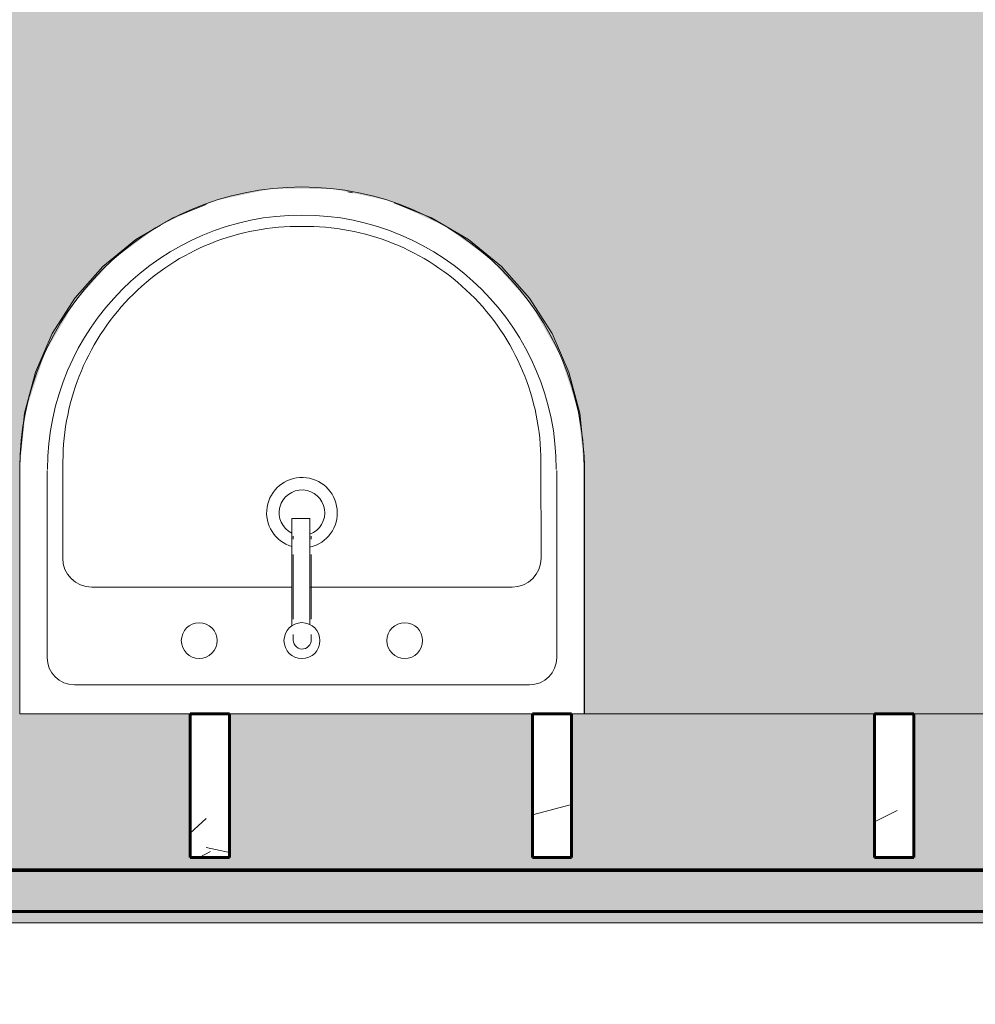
# Model space of a CAD drawing. Header units: inches. Extents: x 1918 to 3155, y 8363 to 8905.
# Tile 8 of 80: x 2357 to 2393, y 8393 to 8431. Entities that reach past the tile are written whole.
import ezdxf

# ---------------------------------------------------------------- set-up
doc = ezdxf.new("R2010")
doc.units = ezdxf.units.IN
doc.header["$MEASUREMENT"] = 0
for name, color, linetype, lineweight in [('A-ANNO-DIMS', 211, 'Continuous', 9), ('A-ANNO-DIMS-48', 211, 'Continuous', 9), ('A-FLOR', 192, 'Continuous', 18), ('A-GLAZ-CWMG', 51, 'Continuous', 9), ('A-GLAZ-CWMG-1', 51, 'Continuous', 60), ('A-WALL-1', 113, 'Continuous', 9), ('A-WALL-2', 113, 'Continuous', 60), ('G-IMPT', 8, 'Continuous', 9), ('P-SANR-FIXT', 6, 'Continuous', 9), ('S-FNDN', 32, 'Continuous', 18)]:
    doc.layers.add(name, color=color, linetype=linetype, lineweight=lineweight)
doc.styles.add('Century Gothic', font='ufonts.com_century-gothic.ttf', dxfattribs={"height": 4.5})
doc.dimstyles.new('OD__1__Tol__', dxfattribs={"dimscale": 12, "dimtxt": 4.698757, "dimasz": 0.5, "dimexe": 0.375, "dimexo": 0.25, "dimgap": 0.0625, "dimtad": 1, "dimdec": 0, "dimzin": 3, "dimdsep": 46, "dimlunit": 4, "dimtxsty": 'Century Gothic', "dimblk1": 'OBLIQUE', "dimblk2": 'OBLIQUE', "dimsah": 1, "dimcen": 0.09, "dimdle": 0.375, "dimazin": 0, "dimtfac": 1, "dimtdec": 4, "dimtix": 1, "dimtmove": 0, "dimatfit": 3, "dimfxl": 1, "dimtvp": 1, "dimtfill": 1, "dimfrac": 2, "dimtolj": 1, "dimtzin": 0, "dimarcsym": 2})

# ---------------------------------------------------------------- blocks, each defined once
blk = doc.blocks.new('Deca - Lavatório com Coluna - L2_C2_1877C34 - c2_3d_dwg-1247132-FLOOR PLAN - 1ST FLOOR')
at = {"layer": 'G-IMPT'}
for points in [[(-10.82, -0.021), (-10.813, -9.517), (-10.801, -9.499), (-10.814, -9.375), (-10.814, -0.021)], [(10.799, -9.517), (10.578, -11.624), (9.839, -13.843), (8.707, -15.778), (7.236, -17.412), (5.407, -18.741), (3.783, -19.484), (4.064, -19.384), (5.118, -18.918), (6.111, -18.342), (7.256, -17.473), (8.29, -16.425), (8.96, -15.54), (9.387, -14.874), (9.56, -14.546), (9.969, -13.72), (10.417, -12.407), (10.664, -11.281), (10.804, -9.517)]]:
    blk.add_hatch(color=256, dxfattribs=at).paths.add_polyline_path(points, flags=0)
h = blk.add_hatch(color=256, dxfattribs=at)
h.paths.add_polyline_path([(-10.799, -9.517), (-10.821, -9.517), (-10.658, -11.392), (-10.404, -12.544), (-9.939, -13.821), (-9.35, -14.965), (-9.074, -15.397), (-8.655, -15.984), (-8.202, -16.559), (-7.142, -17.582), (-5.948, -18.455), (-4.998, -18.99), (-3.801, -19.484), (-3.738, -19.484), (-5.491, -18.68), (-7.236, -17.412), (-8.754, -15.722), (-9.897, -13.72), (-10.578, -11.624), (-10.713, -10.337)], flags=0)
h.paths.add_polyline_path([(-3.053, -19.722), (-2.764, -19.794), (-2.949, -19.744)], flags=0)
for p, q in [((-10.823, -9.517), (-10.823, -0.021)), ((-0.353, -6.702), (-0.353, -6.812)), ((-0.353, -6.812), (-0.353, -6.702)), ((0.335, -6.812), (0.335, -6.702)), ((0.335, -6.702), (0.335, -6.812)), ((10.805, -9.517), (10.805, -9.463)), ((-1.753, -20.001), (-1.935, -19.959))]:
    blk.add_line(p, q, dxfattribs=at)
at = {"layer": 'G-IMPT', "flags": 128}
for points in [[(0.335, -2.829), (0.327, -2.753), (0.302, -2.682), (0.264, -2.619), (0.213, -2.566), (0.151, -2.525), (0.084, -2.498), (0.009, -2.486), (-0.063, -2.49), (-0.135, -2.509), (-0.201, -2.544), (-0.257, -2.591), (-0.303, -2.65), (-0.33, -2.704), (-0.35, -2.782), (-0.353, -2.829)], [(-0.353, -2.829), (-0.353, -2.861), (-0.353, -3.043)], [(-0.353, -3.043), (-0.353, -2.861), (-0.353, -2.829)], [(0.335, -3.043), (0.335, -2.861), (0.335, -2.829)], [(0.335, -2.829), (0.335, -2.861), (0.335, -3.043)], [(-0.353, -3.637), (-0.353, -3.958), (-0.353, -4.616), (-0.353, -5.284), (-0.353, -5.87), (-0.353, -6.113)], [(-0.353, -6.113), (-0.353, -5.87), (-0.353, -5.284), (-0.353, -4.616), (-0.353, -3.958), (-0.353, -3.637)], [(0.335, -6.113), (0.335, -5.87), (0.335, -5.284), (0.335, -4.616), (0.335, -3.958), (0.335, -3.637)], [(0.335, -3.637), (0.335, -3.958), (0.335, -4.616), (0.335, -5.284), (0.335, -5.87), (0.335, -6.113)], [(-3.531, -19.576), (-4.966, -19.008), (-6.385, -18.174), (-7.643, -17.14), (-8.717, -15.931), (-9.584, -14.575), (-10.23, -13.098), (-10.643, -11.527), (-10.817, -9.884), (-10.823, -9.517)], [(5.424, -18.728), (6.367, -18.174), (7.626, -17.14), (8.699, -15.931), (9.566, -14.575), (10.212, -13.098), (10.625, -11.527), (10.8, -9.884), (10.805, -9.517)], [(3.673, -19.513), (4.948, -19.008), (5.39, -18.748)]]:
    blk.add_lwpolyline(points, dxfattribs=at)
at = {"layer": 'G-IMPT'}
for points in [[(-10.82, -0.021), (-10.822, -0.021), (-10.822, -0.021), (-10.822, -0.021)], [(-10.801, -9.517), (-10.815, -9.517), (-10.822, -9.517), (-10.823, -9.517)], [(-10.823, -9.517), (-10.823, -9.517), (-10.823, -9.517), (-10.821, -9.517)], [(10.804, -9.517), (10.805, -9.517), (10.805, -9.517), (10.805, -9.517)]]:
    blk.add_open_spline(points, degree=3, dxfattribs=at)
blk = doc.blocks.new('Deca - Lavatório com Coluna - L2_C2_1877C34 - 0_55 X 0_51-1247137-FLOOR PLAN - 1ST FLOOR')
at = {"layer": 'P-SANR-FIXT'}
for p, q in [((-10.328, 0), (-10.814, 0)), ((-10.814, 0), (-10.814, -9.375)), ((2.781, 0), (-8.828, 0)), ((10.814, 0), (4.281, 0)), ((10.814, -9.375), (10.814, 0)), ((0, -1.114), (-8.714, -1.114)), ((0, -1.114), (8.714, -1.114)), ((-9.764, -2.163), (-9.764, -9.332)), ((9.764, -2.163), (9.764, -9.332)), ((0.385, -7.49), (0.385, -3.38)), ((-0.304, -3.427), (-0.304, -7.49)), ((-0.304, -4.859), (-8.052, -4.859)), ((0.385, -4.859), (8.052, -4.859)), ((-9.167, -5.973), (-9.158, -9.666)), ((9.167, -5.973), (9.158, -9.666)), ((-0.304, -7.49), (0.385, -7.49))]:
    blk.add_line(p, q, dxfattribs=at)
for centre, radius in [((-3.937, -2.809), 0.685), ((0, -2.809), 0.689), ((3.937, -2.809), 0.685)]:
    blk.add_circle(centre, radius, dxfattribs=at)
for centre, radius, start, end in [((-8.714, -2.163), 1.049, 90, 180), ((8.714, -2.163), 1.049, 0, 90), ((-8.052, -5.973), 1.115, 90, 180), ((8.052, -5.973), 1.115, 0, 90), ((0, -7.707), 1.353, 102.9943, 73.4603), ((0, -7.707), 0.874, 110.3836, 63.834), ((0, -9.375), 10.814, 180, 360), ((0, -9.37), 9.744, 180, 270), ((0, -9.37), 9.744, 270, 360), ((-0.122, -9.644), 9.036, 180.1372, 270.7726), ((0.122, -9.644), 9.036, 269.2274, 359.8628)]:
    blk.add_arc(centre, radius, start, end, dxfattribs=at)
blk.add_blockref('Deca - Lavatório com Coluna - L2_C2_1877C34 - c2_3d_dwg-1247132-FLOOR PLAN - 1ST FLOOR', (0, 0))
blk = doc.blocks.new('Rectangular Mullion - Stud - Vertical-1249386-FLOOR PLAN - 1ST FLOOR')
at = {"layer": 'A-GLAZ-CWMG'}
h = blk.add_hatch(dxfattribs=at)
h.set_pattern_fill('FP_10', color=256, style=0, pattern_type=2)
h.set_pattern_definition([(4.764, (-2389.274, 8394.989), (-264.33073053, -20.0293162), [2.89, -286.108]), (348.69, (-2386.394, 8395.229), (97.846637, -14.7692292), [3.671, -118.705]), (315, (-2382.794, 8394.509), (24.00062, 0), [2.715, -31.226]), (313.152, (-2380.874, 8392.589), (337.59427673, -358.50590651), [5.264, -521.098]), (347.005, (-2377.274, 8388.749), (-215.190878, 51.5072332), [3.202, -316.998]), (0, (-2374.154, 8388.03), (24, 24), [6, -18]), (9.462, (-2368.154, 8388.029), (-121.2976096, -16.2151408), [2.92, -143.067]), (5.711, (-2389.274, 8388.509), (-216.4749802, -19.2491386), [2.412, -238.785]), (0, (-2386.874, 8388.75), (24, 24), [3.6, -20.4]), (331.699, (-2383.274, 8388.749), (265.5406774, -141.13929466), [3.544, -350.812]), (307.875, (-2380.154, 8387.069), (-92.67717717, 122.5849696), [5.473, -268.169]), (320.711, (-2376.794, 8382.749), (146.13938044, -117.3845733), [3.411, -337.693]), (353.66, (-2374.154, 8380.589), (192.5853557, -18.7314135), [4.347, -212.983]), (11.889, (-2369.834, 8380.109), (-336.50838353, -69.58287241), [4.66, -461.336]), (6.71, (-2389.274, 8381.069), (215.67256736, 26.78553556), [4.108, -406.706]), (356.634, (-2385.194, 8381.549), (384.16597991, -21.18346446), [4.087, -404.618]), (326.31, (-2381.114, 8381.309), (-40.615467, 35.076419), [4.327, -82.207]), (312.51, (-2377.514, 8378.909), (242.17158089, -262.00993717), [3.907, -386.785]), (345.069, (-2374.874, 8376.029), (264.79744534, -69.01056513), [3.726, -368.854]), (0, (-2371.274, 8375.07), (24, 24), [2.88, -21.12]), (12.995, (-2368.394, 8375.069), (215.190878, 51.5072332), [3.202, -316.998]), (0, (-2381.834, 8399.07), (24, 24), [0.063, -23.937]), (136.848, (-2378.474, 8395.469), (358.50590651, -337.59427673), [5.264, -521.098]), (153.435, (-2382.314, 8375.069), (-33.599609, 4.799914), [2.147, -51.519]), (171.87, (-2384.234, 8376.029), (-144.9601737, 17.2798751), [3.394, -166.312]), (203.199, (-2387.594, 8376.509), (-117.5174286, -53.7938028), [1.828, -180.951]), (333.435, (-2378.474, 8395.469), (33.599609, -4.799914), [2.683, -50.982]), (353.29, (-2376.074, 8394.269), (-215.67256736, 26.78553556), [4.108, -406.706]), (10.125, (-2371.994, 8393.789), (407.70250838, 73.66378219), [6.826, -675.804]), (10.305, (-2389.274, 8397.629), (143.232332, 28.2248388), [2.683, -265.645]), (344.476, (-2386.634, 8398.109), (-263.31229919, 74.47540965), [4.484, -443.873]), (317.121, (-2382.314, 8396.909), (-310.28971512, 289.84112791), [4.585, -453.934]), (325.305, (-2378.954, 8393.789), (241.72817335, -165.50303544), [3.795, -375.679]), (350.538, (-2375.834, 8391.629), (121.2976096, -16.2151408), [4.38, -141.607]), (6.582, (-2371.514, 8390.909), (-408.21037087, -46.17851199), [6.281, -621.859]), (8.13, (-2389.274, 8391.629), (-144.9601737, -17.2798751), [3.394, -166.312]), (348.69, (-2385.914, 8392.109), (97.846637, -14.7692292), [3.671, -118.705]), (317.49, (-2382.314, 8391.389), (-262.00993717, 242.17158089), [3.907, -386.785]), (315, (-2379.434, 8388.749), (24.00062, 0), [4.412, -29.529]), (342.646, (-2376.314, 8385.629), (-311.14572085, 98.7331841), [4.023, -398.29]), (3.367, (-2372.474, 8384.429), (-384.16561013, -21.19016942), [4.087, -404.618]), (17.103, (-2368.394, 8384.669), (238.96152613, 75.3745247), [3.264, -323.171]), (8.746, (-2389.274, 8385.629), (167.44529743, 27.60680008), [3.157, -312.514]), (345.069, (-2386.154, 8386.109), (264.79744534, -69.01056513), [3.726, -368.854]), (327.995, (-2382.554, 8385.149), (-117.3041158, 76.3139748), [4.528, -221.887]), (310.101, (-2378.714, 8382.749), (-262.52245709, 313.24407783), [5.961, -590.186]), (344.055, (-2374.874, 8378.189), (-94.1891725, 30.3394132), [3.494, -171.228]), (6.009, (-2371.514, 8377.229), (239.73726688, 26.49841584), [4.585, -453.934]), (23.199, (-2366.954, 8377.709), (117.5174286, 53.7938028), [1.828, -180.951]), (9.462, (-2389.274, 8378.429), (-121.2976096, -16.2151408), [2.92, -143.067]), (349.992, (-2386.394, 8378.909), (264.48359408, -45.26219381), [4.143, -410.161]), (322.595, (-2382.314, 8378.189), (313.36391941, -238.21694532), [5.136, -508.486]), (330.945, (-2378.234, 8399.069), (170.2633483, -91.9257102), [2.471, -244.624]), (349.216, (-2376.074, 8397.869), (-383.5801134, 74.2040015), [5.131, -507.931]), (7.125, (-2371.034, 8396.909), (-168.7389667, -18.0921544), [5.805, -187.689])])
h.paths.add_polyline_path([(1.5, 0), (1.5, -5.5), (0, -5.5), (0, 0)], flags=0)
at = {"layer": 'A-GLAZ-CWMG-1'}
for p, q in [((0, 0), (1.5, 0)), ((0, -5.5), (0, 0)), ((1.5, 0), (1.5, -5.5)), ((1.5, -5.5), (0, -5.5))]:
    blk.add_line(p, q, dxfattribs=at)
blk = doc.blocks.new('Rectangular Mullion - Stud - Vertical-V7-FLOOR PLAN - 1ST FLOOR')
at = {"layer": 'A-GLAZ-CWMG'}
h = blk.add_hatch(dxfattribs=at)
h.set_pattern_fill('FP_13', color=256, style=0, pattern_type=2)
h.set_pattern_definition([(4.764, (-2376.165, 8394.989), (-264.33073053, -20.0293162), [2.89, -286.108]), (348.69, (-2373.285, 8395.229), (97.846637, -14.7692292), [3.671, -118.705]), (315, (-2369.685, 8394.509), (24.00062, 0), [2.715, -31.226]), (313.152, (-2367.765, 8392.589), (337.59427673, -358.50590651), [5.264, -521.098]), (347.005, (-2364.165, 8388.749), (-215.190878, 51.5072332), [3.202, -316.998]), (0, (-2361.045, 8388.03), (24, 24), [6, -18]), (9.462, (-2355.045, 8388.029), (-121.2976096, -16.2151408), [2.92, -143.067]), (5.711, (-2376.165, 8388.509), (-216.4749802, -19.2491386), [2.412, -238.785]), (0, (-2373.765, 8388.75), (24, 24), [3.6, -20.4]), (331.699, (-2370.165, 8388.749), (265.5406774, -141.13929466), [3.544, -350.812]), (307.875, (-2367.045, 8387.069), (-92.67717717, 122.5849696), [5.473, -268.169]), (320.711, (-2363.685, 8382.749), (146.13938044, -117.3845733), [3.411, -337.693]), (353.66, (-2361.045, 8380.589), (192.5853557, -18.7314135), [4.347, -212.983]), (11.889, (-2356.725, 8380.109), (-336.50838353, -69.58287241), [4.66, -461.336]), (6.71, (-2376.165, 8381.069), (215.67256736, 26.78553556), [4.108, -406.706]), (356.634, (-2372.085, 8381.549), (384.16597991, -21.18346446), [4.087, -404.618]), (326.31, (-2368.005, 8381.309), (-40.615467, 35.076419), [4.327, -82.207]), (312.51, (-2364.405, 8378.909), (242.17158089, -262.00993717), [3.907, -386.785]), (345.069, (-2361.765, 8376.029), (264.79744534, -69.01056513), [3.726, -368.854]), (0, (-2358.165, 8375.07), (24, 24), [2.88, -21.12]), (12.995, (-2355.285, 8375.069), (215.190878, 51.5072332), [3.202, -316.998]), (0, (-2368.725, 8399.07), (24, 24), [0.063, -23.937]), (136.848, (-2365.365, 8395.469), (358.50590651, -337.59427673), [5.264, -521.098]), (153.435, (-2369.205, 8375.069), (-33.599609, 4.799914), [2.147, -51.519]), (171.87, (-2371.125, 8376.029), (-144.9601737, 17.2798751), [3.394, -166.312]), (203.199, (-2374.485, 8376.509), (-117.5174286, -53.7938028), [1.828, -180.951]), (333.435, (-2365.365, 8395.469), (33.599609, -4.799914), [2.683, -50.982]), (353.29, (-2362.965, 8394.269), (-215.67256736, 26.78553556), [4.108, -406.706]), (10.125, (-2358.885, 8393.789), (407.70250838, 73.66378219), [6.826, -675.804]), (10.305, (-2376.165, 8397.629), (143.232332, 28.2248388), [2.683, -265.645]), (344.476, (-2373.525, 8398.109), (-263.31229919, 74.47540965), [4.484, -443.873]), (317.121, (-2369.205, 8396.909), (-310.28971512, 289.84112791), [4.585, -453.934]), (325.305, (-2365.845, 8393.789), (241.72817335, -165.50303544), [3.795, -375.679]), (350.538, (-2362.725, 8391.629), (121.2976096, -16.2151408), [4.38, -141.607]), (6.582, (-2358.405, 8390.909), (-408.21037087, -46.17851199), [6.281, -621.859]), (8.13, (-2376.165, 8391.629), (-144.9601737, -17.2798751), [3.394, -166.312]), (348.69, (-2372.805, 8392.109), (97.846637, -14.7692292), [3.671, -118.705]), (317.49, (-2369.205, 8391.389), (-262.00993717, 242.17158089), [3.907, -386.785]), (315, (-2366.325, 8388.749), (24.00062, 0), [4.412, -29.529]), (342.646, (-2363.205, 8385.629), (-311.14572085, 98.7331841), [4.023, -398.29]), (3.367, (-2359.365, 8384.429), (-384.16561013, -21.19016942), [4.087, -404.618]), (17.103, (-2355.285, 8384.669), (238.96152613, 75.3745247), [3.264, -323.171]), (8.746, (-2376.165, 8385.629), (167.44529743, 27.60680008), [3.157, -312.514]), (345.069, (-2373.045, 8386.109), (264.79744534, -69.01056513), [3.726, -368.854]), (327.995, (-2369.445, 8385.149), (-117.3041158, 76.3139748), [4.528, -221.887]), (310.101, (-2365.605, 8382.749), (-262.52245709, 313.24407783), [5.961, -590.186]), (344.055, (-2361.765, 8378.189), (-94.1891725, 30.3394132), [3.494, -171.228]), (6.009, (-2358.405, 8377.229), (239.73726688, 26.49841584), [4.585, -453.934]), (23.199, (-2353.845, 8377.709), (117.5174286, 53.7938028), [1.828, -180.951]), (9.462, (-2376.165, 8378.429), (-121.2976096, -16.2151408), [2.92, -143.067]), (349.992, (-2373.285, 8378.909), (264.48359408, -45.26219381), [4.143, -410.161]), (322.595, (-2369.205, 8378.189), (313.36391941, -238.21694532), [5.136, -508.486]), (330.945, (-2365.125, 8399.069), (170.2633483, -91.9257102), [2.471, -244.624]), (349.216, (-2362.965, 8397.869), (-383.5801134, 74.2040015), [5.131, -507.931]), (7.125, (-2357.925, 8396.909), (-168.7389667, -18.0921544), [5.805, -187.689])])
h.paths.add_polyline_path([(1.5, 0), (1.5, -5.5), (0, -5.5), (0, 0)], flags=0)
at = {"layer": 'A-GLAZ-CWMG-1'}
for p, q in [((0, 0), (1.5, 0)), ((0, -5.5), (0, 0)), ((1.5, 0), (1.5, -5.5)), ((1.5, -5.5), (0, -5.5))]:
    blk.add_line(p, q, dxfattribs=at)
blk = doc.blocks.new('Rectangular Mullion - Stud - Vertical-V8-FLOOR PLAN - 1ST FLOOR')
at = {"layer": 'A-GLAZ-CWMG'}
h = blk.add_hatch(dxfattribs=at)
h.set_pattern_fill('FP_14', color=256, style=0, pattern_type=2)
h.set_pattern_definition([(4.764, (-2363.055, 8394.989), (-264.33073053, -20.0293162), [2.89, -286.108]), (348.69, (-2360.175, 8395.229), (97.846637, -14.7692292), [3.671, -118.705]), (315, (-2356.575, 8394.509), (24.00062, 0), [2.715, -31.226]), (313.152, (-2354.655, 8392.589), (337.59427673, -358.50590651), [5.264, -521.098]), (347.005, (-2351.055, 8388.749), (-215.190878, 51.5072332), [3.202, -316.998]), (0, (-2347.935, 8388.03), (24, 24), [6, -18]), (9.462, (-2341.935, 8388.029), (-121.2976096, -16.2151408), [2.92, -143.067]), (5.711, (-2363.055, 8388.509), (-216.4749802, -19.2491386), [2.412, -238.785]), (0, (-2360.655, 8388.75), (24, 24), [3.6, -20.4]), (331.699, (-2357.055, 8388.749), (265.5406774, -141.13929466), [3.544, -350.812]), (307.875, (-2353.935, 8387.069), (-92.67717717, 122.5849696), [5.473, -268.169]), (320.711, (-2350.575, 8382.749), (146.13938044, -117.3845733), [3.411, -337.693]), (353.66, (-2347.935, 8380.589), (192.5853557, -18.7314135), [4.347, -212.983]), (11.889, (-2343.615, 8380.109), (-336.50838353, -69.58287241), [4.66, -461.336]), (6.71, (-2363.055, 8381.069), (215.67256736, 26.78553556), [4.108, -406.706]), (356.634, (-2358.975, 8381.549), (384.16597991, -21.18346446), [4.087, -404.618]), (326.31, (-2354.895, 8381.309), (-40.615467, 35.076419), [4.327, -82.207]), (312.51, (-2351.295, 8378.909), (242.17158089, -262.00993717), [3.907, -386.785]), (345.069, (-2348.655, 8376.029), (264.79744534, -69.01056513), [3.726, -368.854]), (0, (-2345.055, 8375.07), (24, 24), [2.88, -21.12]), (12.995, (-2342.175, 8375.069), (215.190878, 51.5072332), [3.202, -316.998]), (0, (-2355.615, 8399.07), (24, 24), [0.063, -23.937]), (136.848, (-2352.255, 8395.469), (358.50590651, -337.59427673), [5.264, -521.098]), (153.435, (-2356.095, 8375.069), (-33.599609, 4.799914), [2.147, -51.519]), (171.87, (-2358.015, 8376.029), (-144.9601737, 17.2798751), [3.394, -166.312]), (203.199, (-2361.375, 8376.509), (-117.5174286, -53.7938028), [1.828, -180.951]), (333.435, (-2352.255, 8395.469), (33.599609, -4.799914), [2.683, -50.982]), (353.29, (-2349.855, 8394.269), (-215.67256736, 26.78553556), [4.108, -406.706]), (10.125, (-2345.775, 8393.789), (407.70250838, 73.66378219), [6.826, -675.804]), (10.305, (-2363.055, 8397.629), (143.232332, 28.2248388), [2.683, -265.645]), (344.476, (-2360.415, 8398.109), (-263.31229919, 74.47540965), [4.484, -443.873]), (317.121, (-2356.095, 8396.909), (-310.28971512, 289.84112791), [4.585, -453.934]), (325.305, (-2352.735, 8393.789), (241.72817335, -165.50303544), [3.795, -375.679]), (350.538, (-2349.615, 8391.629), (121.2976096, -16.2151408), [4.38, -141.607]), (6.582, (-2345.295, 8390.909), (-408.21037087, -46.17851199), [6.281, -621.859]), (8.13, (-2363.055, 8391.629), (-144.9601737, -17.2798751), [3.394, -166.312]), (348.69, (-2359.695, 8392.109), (97.846637, -14.7692292), [3.671, -118.705]), (317.49, (-2356.095, 8391.389), (-262.00993717, 242.17158089), [3.907, -386.785]), (315, (-2353.215, 8388.749), (24.00062, 0), [4.412, -29.529]), (342.646, (-2350.095, 8385.629), (-311.14572085, 98.7331841), [4.023, -398.29]), (3.367, (-2346.255, 8384.429), (-384.16561013, -21.19016942), [4.087, -404.618]), (17.103, (-2342.175, 8384.669), (238.96152613, 75.3745247), [3.264, -323.171]), (8.746, (-2363.055, 8385.629), (167.44529743, 27.60680008), [3.157, -312.514]), (345.069, (-2359.935, 8386.109), (264.79744534, -69.01056513), [3.726, -368.854]), (327.995, (-2356.335, 8385.149), (-117.3041158, 76.3139748), [4.528, -221.887]), (310.101, (-2352.495, 8382.749), (-262.52245709, 313.24407783), [5.961, -590.186]), (344.055, (-2348.655, 8378.189), (-94.1891725, 30.3394132), [3.494, -171.228]), (6.009, (-2345.295, 8377.229), (239.73726688, 26.49841584), [4.585, -453.934]), (23.199, (-2340.735, 8377.709), (117.5174286, 53.7938028), [1.828, -180.951]), (9.462, (-2363.055, 8378.429), (-121.2976096, -16.2151408), [2.92, -143.067]), (349.992, (-2360.175, 8378.909), (264.48359408, -45.26219381), [4.143, -410.161]), (322.595, (-2356.095, 8378.189), (313.36391941, -238.21694532), [5.136, -508.486]), (330.945, (-2352.015, 8399.069), (170.2633483, -91.9257102), [2.471, -244.624]), (349.216, (-2349.855, 8397.869), (-383.5801134, 74.2040015), [5.131, -507.931]), (7.125, (-2344.815, 8396.909), (-168.7389667, -18.0921544), [5.805, -187.689])])
h.paths.add_polyline_path([(1.5, 0), (1.5, -5.5), (0, -5.5), (0, 0)], flags=0)
at = {"layer": 'A-GLAZ-CWMG-1'}
for p, q in [((0, 0), (1.5, 0)), ((0, -5.5), (0, 0)), ((1.5, 0), (1.5, -5.5)), ((1.5, -5.5), (0, -5.5))]:
    blk.add_line(p, q, dxfattribs=at)
blk = doc.blocks.new('DIMBLOCK42-FLOOR PLAN - 1ST FLOOR')
at = {"layer": 'A-ANNO-DIMS-48'}
for p, q in [((2334.337, 8393.569), (2334.337, 8362.535)), ((2334.337, 8367.035), (2334.337, 8393.569)), ((2648.837, 8391.069), (2648.837, 8362.535)), ((2648.837, 8367.035), (2648.837, 8391.069)), ((2648.837, 8367.035), (2334.337, 8367.035))]:
    blk.add_line(p, q, dxfattribs=at)
at = {"layer": 'A-ANNO-DIMS-48', "lineweight": 50}
for p, q in [((2334.337, 8367.035), (2337.337, 8370.035)), ((2648.837, 8367.035), (2651.837, 8370.035)), ((2334.337, 8367.035), (2331.337, 8364.035)), ((2648.837, 8367.035), (2645.837, 8364.035))]:
    blk.add_line(p, q, dxfattribs=at)
at = {"layer": 'A-ANNO-DIMS-48', "color": 0, "insert": (2481.965, 8373.553), "char_height": 4.5, "width": 23.09104, "attachment_point": 1, "line_spacing_factor": 0.984502, "style": 'Century Gothic', "bg_fill": 3, "box_fill_scale": 1.25, "bg_fill_color": 256, "bg_fill_true_color": 13158600, "bg_fill_transparency": 0}
blk.add_mtext('26\' - 3"', dxfattribs=at)
blk = doc.blocks.new('_Oblique')
at = {"color": 0, "linetype": 'ByBlock', "lineweight": -2}
blk.add_line((-0.5, -0.5), (0.5, 0.5), dxfattribs=at)
blk = doc.blocks.new('DIMBLOCK51-FLOOR PLAN - 1ST FLOOR')
at = {"layer": 'A-ANNO-DIMS-48', "lineweight": 50}
for p, q in [((2305.044, 8510.319), (2302.044, 8513.319)), ((2305.044, 8510.319), (2308.044, 8507.319)), ((2305.044, 8398.632), (2302.044, 8401.632)), ((2305.044, 8398.632), (2308.044, 8395.632))]:
    blk.add_line(p, q, dxfattribs=at)
at = {"layer": 'A-ANNO-DIMS-48'}
for p, q in [((2335.337, 8510.319), (2300.544, 8510.319)), ((2305.044, 8510.319), (2305.044, 8394.132)), ((2305.044, 8510.319), (2335.337, 8510.319)), ((2421.337, 8398.632), (2300.544, 8398.632)), ((2305.044, 8398.632), (2421.337, 8398.632))]:
    blk.add_line(p, q, dxfattribs=at)
at = {"layer": 'A-ANNO-DIMS-48', "color": 0, "insert": (2298.526, 8446.607), "char_height": 4.5, "width": 18.88453, "attachment_point": 1, "rotation": 90, "line_spacing_factor": 0.984502, "style": 'Century Gothic', "bg_fill": 3, "box_fill_scale": 1.25, "bg_fill_color": 256, "bg_fill_true_color": 13158600, "bg_fill_transparency": 0}
blk.add_mtext('9\' - 4"', dxfattribs=at)

msp = doc.modelspace()

# ---------------------------------------------------------------- hatches: boundary and pattern name
at = {"layer": 'A-FLOR'}
h = msp.add_hatch(color=256, dxfattribs=at)
h.paths.add_polyline_path([(2342.337, 8404.569), (2356.522, 8404.569), (2356.542, 8414.198), (2356.697, 8415.962), (2356.979, 8417.195), (2357.457, 8418.475), (2358.004, 8419.534), (2358.28, 8419.966), (2358.7, 8420.554), (2359.27, 8421.244), (2360.212, 8422.152), (2361.407, 8423.024), (2362.356, 8423.56), (2363.553, 8424.053), (2363.788, 8424.137), (2363.995, 8424.23), (2366.206, 8424.7), (2368.568, 8424.678), (2370.678, 8424.23), (2370.972, 8424.106), (2371.436, 8423.946), (2372.472, 8423.487), (2373.465, 8422.912), (2374.611, 8422.042), (2375.644, 8420.994), (2376.314, 8420.11), (2376.741, 8419.443), (2376.915, 8419.116), (2377.349, 8418.216), (2377.771, 8416.976), (2378.019, 8415.851), (2378.157, 8413.931), (2378.159, 8404.569), (2429.712, 8404.569), (2429.712, 8469.669), (2436.462, 8469.669), (2436.462, 8404.569), (2495.212, 8404.569), (2495.212, 8422.569), (2581.462, 8422.569), (2581.462, 8404.569), (2639.712, 8404.569), (2639.712, 8436.007), (2639.337, 8436.007), (2639.337, 8653.22), (2638.907, 8653.225), (2638.907, 8654.069), (2640.337, 8654.069), (2640.337, 8654.475), (2642.649, 8654.475), (2642.649, 8654.069), (2644.899, 8654.069), (2644.899, 8653.225), (2645.337, 8653.225), (2645.337, 8651.418), (2645.767, 8651.418), (2645.767, 8650.569), (2645.337, 8650.569), (2645.337, 8632.569), (2645.767, 8632.569), (2645.767, 8631.72), (2645.337, 8631.72), (2645.337, 8621.829), (2645.767, 8621.829), (2645.767, 8620.98), (2645.337, 8620.98), (2645.337, 8516.105), (2645.767, 8516.105), (2645.767, 8515.256), (2645.337, 8515.256), (2645.337, 8511.003), (2645.447, 8511.003), (2645.447, 8509.668), (2646.767, 8509.668), (2646.767, 8508.819), (2645.337, 8508.819), (2645.337, 8441.444), (2646.767, 8441.444), (2646.767, 8440.595), (2645.447, 8440.595), (2645.447, 8439.261), (2645.337, 8439.261), (2645.337, 8436.007), (2648.837, 8436.007), (2648.837, 8432.569), (2715.837, 8432.569), (2715.837, 8692.569), (2710.186, 8692.569), (2710.186, 8692.139), (2709.337, 8692.139), (2709.337, 8692.569), (2679.337, 8692.569), (2679.337, 8692.139), (2678.488, 8692.139), (2678.488, 8692.569), (2676.936, 8692.569), (2676.936, 8692.139), (2676.087, 8692.139), (2676.087, 8692.569), (2646.087, 8692.569), (2646.087, 8692.139), (2645.337, 8692.139), (2645.337, 8690.913), (2644.899, 8690.913), (2644.899, 8690.069), (2642.649, 8690.069), (2642.649, 8689.663), (2640.337, 8689.663), (2640.337, 8690.069), (2638.907, 8690.069), (2638.907, 8690.918), (2639.337, 8690.918), (2639.337, 8692.569), (2486.337, 8692.569), (2486.337, 8692.069), (2478.337, 8692.069), (2478.337, 8679.162), (2480.738, 8678.303), (2483.264, 8676.696), (2485.372, 8674.588), (2486.979, 8672.062), (2488.003, 8669.199), (2488.363, 8666.082), (2488.003, 8662.964), (2486.979, 8660.101), (2485.372, 8657.575), (2483.264, 8655.468), (2480.738, 8653.861), (2478.337, 8653.001), (2478.337, 8623.819), (2466.931, 8623.819), (2466.83, 8623.722), (2464.157, 8622.086), (2461.142, 8621.066), (2457.873, 8620.747), (2454.616, 8621.18), (2451.639, 8622.305), (2449.347, 8623.819), (2436.462, 8623.819), (2436.462, 8505.669), (2429.712, 8505.669), (2429.712, 8506.944), (2388.08, 8506.944), (2388.08, 8483.569), (2342.337, 8483.569), (2342.337, 8408.88)], flags=0)
h.paths.add_polyline_path([(2409.198, 8406.093), (2394.36, 8406.093), (2394.36, 8413.819), (2394.487, 8414.784), (2394.86, 8415.682), (2395.452, 8416.454), (2396.224, 8417.046), (2397.122, 8417.419), (2398.163, 8417.546), (2399.475, 8417.546), (2399.127, 8420.569), (2397.936, 8421.569), (2397.369, 8422.569), (2397.101, 8423.569), (2396.924, 8424.573), (2396.837, 8425.569), (2397.011, 8427.562), (2397.549, 8429.569), (2398.277, 8431.569), (2399.219, 8433.583), (2400.597, 8435.569), (2401.597, 8436.569), (2402.463, 8437.069), (2403.837, 8437.569), (2404.837, 8437.569), (2406.21, 8437.069), (2407.076, 8436.569), (2408.076, 8435.569), (2409.464, 8433.569), (2410.396, 8431.569), (2411.124, 8429.569), (2411.662, 8427.562), (2411.837, 8425.569), (2411.75, 8424.573), (2411.573, 8423.569), (2411.305, 8422.569), (2410.738, 8421.569), (2409.546, 8420.569), (2409.198, 8417.546), (2410.587, 8417.546), (2411.551, 8417.419), (2412.45, 8417.046), (2413.222, 8416.454), (2413.814, 8415.682), (2414.186, 8414.784), (2414.313, 8413.819), (2414.313, 8406.093)], flags=0)
h.paths.add_polyline_path([(2715.337, 8433.069), (2710.337, 8433.069), (2710.337, 8434.069), (2684.836, 8434.069), (2684.836, 8433.069), (2679.836, 8433.069), (2679.836, 8434.069), (2655.836, 8434.069), (2655.836, 8433.069), (2650.836, 8433.069), (2650.836, 8438.069), (2655.836, 8438.069), (2655.836, 8437.069), (2679.836, 8437.069), (2679.836, 8438.069), (2684.836, 8438.069), (2684.836, 8437.069), (2710.337, 8437.069), (2710.337, 8438.069), (2711.337, 8438.069), (2711.337, 8468.569), (2710.337, 8468.569), (2710.337, 8473.569), (2711.337, 8473.569), (2711.337, 8504.069), (2710.337, 8504.069), (2710.337, 8509.069), (2711.337, 8509.069), (2711.337, 8539.569), (2710.337, 8539.569), (2710.337, 8544.569), (2711.337, 8544.569), (2711.337, 8575.069), (2710.337, 8575.069), (2710.337, 8580.069), (2711.337, 8580.069), (2711.337, 8610.569), (2710.337, 8610.569), (2710.337, 8615.569), (2711.337, 8615.569), (2711.337, 8644.569), (2710.337, 8644.569), (2710.337, 8649.569), (2715.337, 8649.569), (2715.337, 8644.569), (2714.337, 8644.569), (2714.337, 8615.569), (2715.337, 8615.569), (2715.337, 8610.569), (2714.337, 8610.569), (2714.337, 8580.069), (2715.337, 8580.069), (2715.337, 8575.069), (2714.337, 8575.069), (2714.337, 8544.569), (2715.337, 8544.569), (2715.337, 8539.569), (2714.337, 8539.569), (2714.337, 8509.069), (2715.337, 8509.069), (2715.337, 8504.069), (2714.337, 8504.069), (2714.337, 8473.569), (2715.337, 8473.569), (2715.337, 8468.569), (2714.337, 8468.569), (2714.337, 8438.069), (2715.337, 8438.069), (2715.337, 8433.583)], flags=0)
h.paths.add_polyline_path([(2665.706, 8441.648), (2665.176, 8442.178), (2665.695, 8442.713), (2664.724, 8443.125), (2663.388, 8443.741), (2663.83, 8444.378), (2664.027, 8444.562), (2663.965, 8444.623), (2663.226, 8443.827), (2661.826, 8444.655), (2660.427, 8445.546), (2660.895, 8446.138), (2661.702, 8446.887), (2661.618, 8446.97), (2660.351, 8445.605), (2659.044, 8446.567), (2657.755, 8447.576), (2658.234, 8448.14), (2659.383, 8449.206), (2659.243, 8449.346), (2657.755, 8447.77), (2657.633, 8447.648), (2655.333, 8449.945), (2656.184, 8450.77), (2657.032, 8451.557), (2656.893, 8451.696), (2655.703, 8450.436), (2655.263, 8450.068), (2653.825, 8451.94), (2653.291, 8452.665), (2654.657, 8453.932), (2654.574, 8454.015), (2653.714, 8453.111), (2653.233, 8452.741), (2652.065, 8454.608), (2651.514, 8455.54), (2652.31, 8456.279), (2652.249, 8456.34), (2652.01, 8456.084), (2651.428, 8455.702), (2650.543, 8457.662), (2650.355, 8458.116), (2649.797, 8457.558), (2649.266, 8458.088), (2650.55, 8459.372), (2649.666, 8460.256), (2650.103, 8460.81), (2650.396, 8461.452), (2650.527, 8462.146), (2650.489, 8462.85), (2650.285, 8463.526), (2652.065, 8465.554), (2653.433, 8467.537), (2654.616, 8469.802), (2665.929, 8481.115), (2666.292, 8481.393), (2666.714, 8481.568), (2667.167, 8481.628), (2667.62, 8481.568), (2668.042, 8481.393), (2668.404, 8481.115), (2669.722, 8479.773), (2669.935, 8479.479), (2670.095, 8479.093), (2670.115, 8478.937), (2672.314, 8481.126), (2688.745, 8464.686), (2686.555, 8462.497), (2686.712, 8462.476), (2687.134, 8462.302), (2687.496, 8462.023), (2688.749, 8460.766), (2689.012, 8460.424), (2689.187, 8460.001), (2689.246, 8459.549), (2689.187, 8459.096), (2689.012, 8458.674), (2688.734, 8458.311), (2677.42, 8446.997), (2675.155, 8445.815), (2673.053, 8444.364), (2671.144, 8442.666), (2670.469, 8442.871), (2669.764, 8442.909), (2669.07, 8442.777), (2668.428, 8442.485), (2667.874, 8442.048), (2666.979, 8442.921), (2666.04, 8441.981)], flags=0)
h.paths.add_polyline_path([(2666.711, 8447.056), (2670.557, 8450.632), (2670.031, 8451.159), (2666.403, 8447.25), (2666.476, 8447.204)], flags=0)
h.paths.add_polyline_path([(2664.011, 8449.032), (2668.235, 8452.954), (2667.683, 8453.507), (2663.73, 8449.246), (2663.771, 8449.215)], flags=0)
h.paths.add_polyline_path([(2674.031, 8449.972), (2675.835, 8451.61), (2677.273, 8453.215), (2674.332, 8450.274)], flags=0)
h.paths.add_polyline_path([(2661.499, 8451.171), (2665.917, 8455.272), (2665.307, 8455.882), (2661.195, 8451.45)], flags=0)
h.paths.add_polyline_path([(2674.846, 8451.848), (2675.476, 8452.478), (2660.097, 8467.858), (2659.478, 8467.239), (2660.722, 8465.456), (2660.383, 8465.091), (2660.95, 8464.274), (2661.368, 8464.582), (2662.764, 8462.835), (2662.398, 8462.441), (2663.028, 8461.687), (2663.435, 8462.028), (2664.899, 8460.321), (2664.529, 8459.922), (2665.259, 8459.191), (2665.623, 8459.528), (2667.216, 8457.939), (2666.877, 8457.574), (2667.608, 8456.842), (2668.007, 8457.213), (2669.714, 8455.748), (2669.386, 8455.342), (2670.134, 8454.717), (2670.522, 8455.077), (2672.278, 8453.674), (2671.986, 8453.266), (2672.791, 8452.708), (2673.143, 8453.036), (2674.702, 8451.948)], flags=0)
h.paths.add_polyline_path([(2659.132, 8453.506), (2663.568, 8457.622), (2662.959, 8458.231), (2658.855, 8453.81)], flags=0)
h.paths.add_polyline_path([(2656.923, 8456.034), (2661.193, 8459.996), (2660.641, 8460.549), (2656.709, 8456.315)], flags=0)
h.paths.add_polyline_path([(2680.003, 8457.005), (2680.004, 8457.006), (2679.869, 8457.138)], flags=0)
h.paths.add_polyline_path([(2654.92, 8458.701), (2658.846, 8462.344), (2658.319, 8462.871), (2654.728, 8459.008), (2654.918, 8458.705)], flags=0)
h.paths.add_polyline_path([(2684.721, 8461.724), (2684.729, 8461.731), (2684.668, 8461.777)], flags=0)
h.paths.add_polyline_path([(2657.591, 8466.413), (2660.833, 8469.655), (2659.123, 8468.122), (2658.275, 8467.176)], flags=0)
h.paths.add_polyline_path([(2633.597, 8477.069), (2593.597, 8477.069), (2593.597, 8483.069), (2592.597, 8483.069), (2592.597, 8533.069), (2593.597, 8533.069), (2593.597, 8539.069), (2633.597, 8539.069), (2633.597, 8500.768)], flags=0)
h.paths.add_polyline_path([(2562.337, 8501.569), (2502.337, 8501.569), (2502.337, 8531.569), (2562.337, 8531.569)], flags=0)
h.paths.add_polyline_path([(2667.167, 8514.392), (2666.714, 8514.451), (2666.292, 8514.626), (2665.929, 8514.904), (2654.616, 8526.218), (2653.433, 8528.483), (2651.982, 8530.585), (2650.285, 8532.494), (2650.489, 8533.169), (2650.527, 8533.874), (2650.396, 8534.568), (2650.084, 8535.234), (2649.666, 8535.764), (2650.55, 8536.648), (2649.266, 8537.931), (2649.797, 8538.462), (2650.355, 8537.904), (2650.895, 8539.163), (2651.428, 8540.318), (2652.065, 8539.877), (2652.249, 8539.679), (2652.31, 8539.741), (2651.514, 8540.48), (2652.342, 8541.88), (2653.233, 8543.279), (2653.873, 8542.759), (2654.574, 8542.005), (2654.657, 8542.088), (2653.291, 8543.355), (2654.253, 8544.663), (2655.263, 8545.951), (2655.824, 8545.475), (2656.893, 8544.324), (2657.032, 8544.463), (2655.457, 8545.951), (2655.333, 8546.075), (2657.633, 8548.371), (2658.201, 8547.797), (2659.243, 8546.674), (2659.383, 8546.813), (2658.124, 8548.002), (2657.755, 8548.444), (2659.626, 8549.882), (2660.351, 8550.415), (2661.618, 8549.049), (2661.702, 8549.133), (2660.797, 8549.993), (2660.427, 8550.474), (2662.294, 8551.641), (2663.226, 8552.193), (2663.965, 8551.396), (2664.027, 8551.458), (2663.763, 8551.708), (2663.388, 8552.279), (2665.317, 8553.15), (2665.695, 8553.323), (2665.176, 8553.841), (2665.706, 8554.372), (2666.99, 8553.088), (2667.874, 8553.972), (2668.428, 8553.535), (2669.096, 8553.238), (2669.764, 8553.111), (2670.469, 8553.149), (2671.144, 8553.353), (2673.143, 8551.593), (2675.155, 8550.205), (2677.445, 8548.997), (2688.745, 8537.694), (2689.012, 8537.346), (2689.187, 8536.924), (2689.246, 8536.471), (2689.187, 8536.018), (2689.012, 8535.596), (2688.734, 8535.234), (2687.371, 8533.901), (2687.098, 8533.703), (2686.712, 8533.543), (2686.555, 8533.523), (2688.745, 8531.324), (2672.304, 8514.893), (2670.115, 8517.083), (2670.095, 8516.926), (2669.92, 8516.504), (2669.528, 8516.028), (2668.404, 8514.904), (2668.042, 8514.626), (2667.62, 8514.451)], flags=0)
h.paths.add_polyline_path([(2660.833, 8526.365), (2657.591, 8529.607), (2659.123, 8527.897), (2660.321, 8526.824)], flags=0)
h.paths.add_polyline_path([(2477.442, 8526.651), (2438.466, 8526.651), (2438.467, 8606.178), (2564.056, 8606.178), (2564.056, 8564.84), (2562.088, 8564.84), (2562.088, 8563.265), (2554.214, 8563.284), (2554.214, 8564.052), (2554.133, 8563.441), (2553.897, 8562.871), (2553.522, 8562.382), (2553.033, 8562.007), (2552.463, 8561.771), (2551.852, 8561.69), (2519.371, 8561.69), (2518.76, 8561.771), (2518.19, 8562.007), (2517.701, 8562.382), (2517.326, 8562.871), (2517.09, 8563.441), (2517.009, 8564.052), (2516.929, 8563.441), (2516.693, 8562.871), (2516.317, 8562.382), (2515.828, 8562.007), (2515.258, 8561.771), (2514.647, 8561.69), (2482.167, 8561.69), (2481.555, 8561.771), (2480.985, 8562.007), (2480.496, 8562.382), (2480.121, 8562.871), (2479.885, 8563.441), (2479.804, 8564.052), (2479.803, 8526.651), (2478.999, 8526.651)], flags=0)
h.paths.add_polyline_path([(2660.097, 8528.162), (2675.476, 8543.541), (2674.846, 8544.172), (2673.143, 8542.984), (2672.791, 8543.312), (2671.972, 8542.743), (2672.278, 8542.346), (2670.522, 8540.943), (2670.134, 8541.303), (2669.379, 8540.672), (2669.714, 8540.272), (2668.007, 8538.807), (2667.608, 8539.178), (2666.877, 8538.446), (2667.216, 8538.081), (2665.623, 8536.491), (2665.259, 8536.829), (2664.529, 8536.098), (2664.899, 8535.699), (2663.435, 8533.992), (2663.022, 8534.326), (2662.398, 8533.579), (2662.764, 8533.185), (2661.361, 8531.429), (2660.94, 8531.732), (2660.383, 8530.929), (2660.722, 8530.563), (2659.478, 8528.78), (2659.92, 8528.338)], flags=0)
h.paths.add_polyline_path([(2658.319, 8533.149), (2658.846, 8533.676), (2654.918, 8537.314), (2654.728, 8537.012), (2657.192, 8534.361)], flags=0)
h.paths.add_polyline_path([(2660.641, 8535.471), (2661.193, 8536.023), (2656.923, 8539.985), (2656.709, 8539.705), (2660.429, 8535.699)], flags=0)
h.paths.add_polyline_path([(2662.959, 8537.789), (2663.568, 8538.398), (2659.132, 8542.514), (2658.855, 8542.21), (2662.764, 8537.999)], flags=0)
h.paths.add_polyline_path([(2665.307, 8540.137), (2665.917, 8540.747), (2661.499, 8544.848), (2661.195, 8544.57), (2665.183, 8540.272)], flags=0)
h.paths.add_polyline_path([(2667.683, 8542.513), (2668.235, 8543.065), (2664.011, 8546.988), (2663.73, 8546.774), (2667.52, 8542.689)], flags=0)
h.paths.add_polyline_path([(2677.273, 8542.805), (2675.74, 8544.514), (2674.031, 8546.047), (2676.761, 8543.317)], flags=0)
h.paths.add_polyline_path([(2670.031, 8544.861), (2670.557, 8545.388), (2666.711, 8548.963), (2666.403, 8548.77), (2669.714, 8545.202)], flags=0)
h.paths.add_polyline_path([(2472.337, 8692.069), (2474.337, 8692.069), (2474.337, 8692.569), (2436.462, 8692.569), (2436.462, 8692.069), (2462.952, 8692.069)], flags=0)
at = {"layer": 'A-WALL-1'}
msp.add_hatch(color=256, dxfattribs=at).paths.add_polyline_path([(2424.274, 8396.995), (2424.274, 8398.569), (2335.612, 8398.569), (2335.612, 8396.995), (2386.086, 8396.995)], flags=0)
at = {"layer": 'S-FNDN'}
h = msp.add_hatch(color=256, dxfattribs=at)
h.paths.add_polyline_path([(2421.587, 8396.569), (2421.587, 8396.995), (2338.299, 8396.995), (2338.299, 8396.569), (2386.086, 8396.569)], flags=0)
h.paths.add_polyline_path([(2334.399, 8396.632), (2334.762, 8396.632), (2334.762, 8399.069), (2334.699, 8399.069), (2334.699, 8399.257), (2334.399, 8399.257), (2334.399, 8399.007)], flags=0)
h.paths.add_polyline_path([(2336.774, 8396.632), (2336.774, 8396.995), (2336.337, 8396.995), (2336.337, 8396.632)], flags=0)
h.paths.add_polyline_path([(2421.899, 8396.632), (2424.274, 8396.632), (2424.274, 8396.995), (2421.837, 8396.995), (2421.837, 8396.932), (2421.649, 8396.932), (2421.649, 8396.632)], flags=0)
h.paths.add_polyline_path([(2336.837, 8396.632), (2338.237, 8396.632), (2338.237, 8396.932), (2338.049, 8396.932), (2338.049, 8396.995), (2336.837, 8396.995), (2336.837, 8396.932)], flags=0)
h.paths.add_polyline_path([(2338.299, 8398.569), (2421.587, 8398.569), (2421.587, 8399.069), (2422.837, 8399.069), (2422.837, 8404.569), (2416.993, 8404.569), (2416.993, 8399.069), (2415.493, 8399.069), (2415.493, 8404.569), (2403.884, 8404.569), (2403.884, 8399.069), (2402.384, 8399.069), (2402.384, 8404.569), (2390.774, 8404.569), (2390.774, 8399.069), (2389.274, 8399.069), (2389.274, 8404.569), (2377.665, 8404.569), (2377.665, 8399.069), (2376.165, 8399.069), (2376.165, 8404.569), (2364.555, 8404.569), (2364.555, 8399.069), (2363.055, 8399.069), (2363.055, 8404.569), (2351.446, 8404.569), (2351.446, 8399.069), (2349.946, 8399.069), (2349.946, 8404.569), (2338.337, 8404.569), (2338.337, 8400.569), (2342.337, 8400.569), (2342.337, 8399.069), (2338.299, 8399.069), (2338.299, 8398.632)], flags=0)
h.paths.add_polyline_path([(2336.837, 8398.569), (2338.049, 8398.569), (2338.049, 8398.632), (2338.237, 8398.632), (2338.237, 8399.007), (2336.837, 8399.007), (2336.837, 8398.632)], flags=0)
h.paths.add_polyline_path([(2336.337, 8398.569), (2336.774, 8398.569), (2336.774, 8399.007), (2336.337, 8399.007), (2336.337, 8398.819)], flags=0)
h.paths.add_polyline_path([(2422.087, 8398.569), (2424.274, 8398.569), (2424.274, 8399.007), (2421.649, 8399.007), (2421.649, 8398.632), (2421.837, 8398.632), (2421.837, 8398.569)], flags=0)
h.paths.add_polyline_path([(2336.774, 8399.069), (2336.774, 8399.257), (2336.399, 8399.257), (2336.399, 8399.069), (2336.587, 8399.069)], flags=0)
h.paths.add_polyline_path([(2334.399, 8399.319), (2334.762, 8399.319), (2334.762, 8404.569), (2334.337, 8404.569), (2334.337, 8399.319)], flags=0)
h.paths.add_polyline_path([(2336.337, 8399.319), (2336.837, 8399.319), (2336.837, 8404.569), (2336.337, 8404.569), (2336.337, 8399.991)], flags=0)
h.paths.add_polyline_path([(2424.962, 8403.194), (2436.462, 8403.194), (2436.462, 8404.569), (2424.337, 8404.569), (2424.337, 8403.194), (2424.519, 8403.194)], flags=0)

# ---------------------------------------------------------------- linework, layer by layer
at = {"layer": 'A-WALL-2'}
for p, q in [((2424.274, 8398.569), (2335.612, 8398.569)), ((2335.612, 8396.995), (2424.274, 8396.995))]:
    msp.add_line(p, q, dxfattribs=at)
at = {"layer": 'S-FNDN'}
for p, q in [((2378.151, 8404.569), (2389.274, 8404.569)), ((2390.774, 8404.569), (2402.384, 8404.569)), ((2421.587, 8396.569), (2338.299, 8396.569))]:
    msp.add_line(p, q, dxfattribs=at)

# ---------------------------------------------------------------- block references
at = {"layer": 'A-GLAZ-CWMG', "extrusion": (0, 0, -1), "rotation": 180}
for name, p in [('Rectangular Mullion - Stud - Vertical-V8-FLOOR PLAN - 1ST FLOOR', (-2363.055, 8399.069)), ('Rectangular Mullion - Stud - Vertical-V7-FLOOR PLAN - 1ST FLOOR', (-2376.165, 8399.069)), ('Rectangular Mullion - Stud - Vertical-1249386-FLOOR PLAN - 1ST FLOOR', (-2389.274, 8399.069))]:
    msp.add_blockref(name, p, dxfattribs=at)
at = {"layer": 'P-SANR-FIXT', "rotation": 180}
msp.add_blockref('Deca - Lavatório com Coluna - L2_C2_1877C34 - 0_55 X 0_51-1247137-FLOOR PLAN - 1ST FLOOR', (2367.337, 8404.569), dxfattribs=at)

# ---------------------------------------------------------------- next in the draw order: dimensions: what is measured, and where the dimension line sits
at = {"layer": 'A-ANNO-DIMS'}
dim = msp.add_linear_dim(base=(2334.336683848, 8367.035014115), p1=(2648.836683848, 8394.069381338), p2=(2334.336683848, 8396.569381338), dimstyle='OD__1__Tol__', override={"dimpost": '<>', "dimfxl": 314.509936}, dxfattribs=at)
dim.commit()
dim.dimension.update_dxf_attribs({"geometry": 'DIMBLOCK42-FLOOR PLAN - 1ST FLOOR', "text_midpoint": (2491.586683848, 8370.148202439)})

# ---------------------------------------------------------------- next in the draw order: dimensions: what is measured, and where the dimension line sits
dim = msp.add_linear_dim(base=(2305.044, 8398.632), p1=(2338.337, 8510.319), p2=(2424.337, 8398.632), angle=90, dimstyle='OD__1__Tol__', override={"dimpost": '<>', "dimfxl": 140.961334}, dxfattribs=at)
dim.commit()
dim.dimension.update_dxf_attribs({"geometry": 'DIMBLOCK51-FLOOR PLAN - 1ST FLOOR', "text_midpoint": (2301.931, 8454.476)})

doc.saveas('drawing.dxf')
